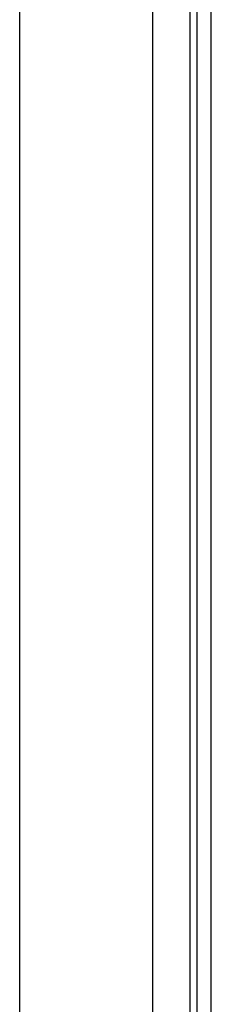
# Model space of a CAD drawing. Header units: inches. Extents: x 20 to 683, y 61 to 320.
# Tile 95 of 256: x 91.248 to 92.151, y 180.896 to 185.536. Entities that reach past the tile are written whole.
import ezdxf

# ---------------------------------------------------------------- set-up
doc = ezdxf.new("R2010")
doc.units = ezdxf.units.IN
doc.header["$MEASUREMENT"] = 0
doc.layers.add('Visible Edges(ANSI)', color=7, linetype='Continuous', lineweight=25)
doc.layers.add('Visible Tangent Edges(ANSI)', color=7, linetype='Continuous', lineweight=25)

msp = doc.modelspace()

# ---------------------------------------------------------------- linework, layer by layer
at = {"layer": 'Visible Edges(ANSI)'}
for p, q in [((92.0828, 215.0947), (92.0828, 176.4917)), ((92.1508, 176.4917), (92.1508, 215.0947)), ((91.8733, 195.5129), (91.8733, 177.2897)), ((91.2483, 177.2897), (91.2483, 195.3509))]:
    msp.add_line(p, q, dxfattribs=at)
at = {"layer": 'Visible Tangent Edges(ANSI)'}
msp.add_line((92.0518, 176.3747), (92.0518, 215.0947), dxfattribs=at)

doc.saveas('drawing.dxf')
